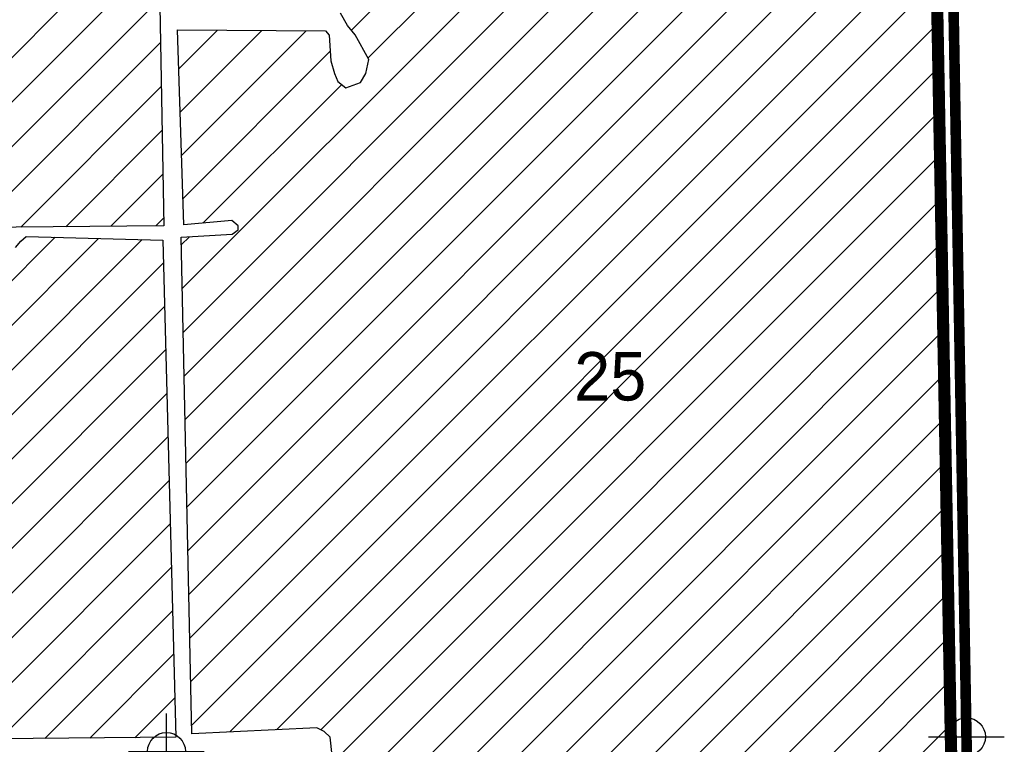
# Model space of a CAD drawing. Extents: x 192051 to 352051, y 710978 to 817615.
# Tile 37 of 85: x 278177 to 284683, y 732417 to 737202. Entities that reach past the tile are written whole.
import ezdxf
from ezdxf.enums import TextEntityAlignment as Align

# ---------------------------------------------------------------- set-up
doc = ezdxf.new("R2010")
doc.units = 0
doc.header["$LTSCALE"] = 800
doc.header["$PDMODE"] = 34
doc.header["$PDSIZE"] = 250
doc.linetypes.add('PHANTOM', pattern=[0])
doc.layers.get('0').update_dxf_attribs({"linetype": 'CONTINUOUS'})
for name, color, linetype in [('COUNTY', 15, 'PHANTOM'), ('SEC', 2, 'CONTINUOUS'), ('TEXT', 7, 'CONTINUOUS'), ('WETDBA', 11, 'CONTINUOUS'), ('WETFILL', 12, 'CONTINUOUS'), ('WSHEDS', 3, 'CONTINUOUS')]:
    doc.layers.add(name, color=color, linetype=linetype)

# ---------------------------------------------------------------- blocks, each defined once
blk = doc.blocks.new('*X')
at = {"color": 0}
for p, q in [((280368.4, 737132.8), (284200.3, 740964.8)), ((280479.3, 736949.1), (284202.9, 740672.7)), ((279250.7, 735425.8), (284205.6, 740380.7)), ((279256.9, 735137.3), (284208.2, 740088.6)), ((279263.1, 734848.8), (284210.9, 739796.6)), ((279269.2, 734560.3), (284213.5, 739504.5)), ((279275.4, 734271.7), (284216.1, 739212.5)), ((279281.6, 733983.2), (284218.8, 738920.4)), ((279287.7, 733694.7), (284221.4, 738628.4)), ((279293.9, 733406.2), (284224, 738336.3)), ((279300.1, 733117.7), (284226.7, 738044.3)), ((274285.3, 733112.5), (278948.9, 737776.2)), ((279306.3, 732829.2), (284230.7, 737753.6)), ((274121.2, 732653.8), (279096.7, 737629.3)), ((279312.4, 732540.6), (284236.1, 737464.3)), ((274252.4, 732490.3), (279102.1, 737340)), ((279565.1, 732498.6), (284241.4, 737175)), ((279228.3, 736876.8), (279484.7, 737133.2)), ((279237.6, 736591.5), (279777.4, 737131.3)), ((279247, 736306.1), (280070.2, 737129.3)), ((274476.9, 732420.1), (279107.4, 737050.7)), ((279256.3, 736020.8), (280229.2, 736993.7)), ((279874.5, 732513.3), (284246.8, 736885.7)), ((278183.5, 735832), (279112.8, 736761.3)), ((279388.1, 735857.9), (280304.6, 736774.3)), ((280167.7, 732511.9), (284252.2, 736596.4)), ((278481.1, 735834.9), (279118.2, 736472)), ((280246.2, 732295.7), (284257.6, 736307.1)), ((278778.6, 735837.8), (279123.5, 736182.7)), ((280250.7, 732005.5), (284263, 736017.8)), ((279076.2, 735840.6), (279128.9, 735893.3)), ((275071.7, 732425.5), (278411.4, 735765.2)), ((275369.1, 732428.2), (278698.3, 735757.5)), ((275666.4, 732430.9), (278985.3, 735749.7)), ((279244.5, 735714.3), (279299.1, 735768.9)), ((279343.5, 730803.6), (284268.4, 735728.5)), ((275963.8, 732433.6), (279126.1, 735595.9)), ((279350.8, 730516.2), (284273.8, 735439.2)), ((276261.2, 732436.3), (279133.6, 735308.7)), ((279358.1, 730228.8), (284279.2, 735149.9)), ((276558.6, 732439), (279141.1, 735021.5)), ((279365.4, 729941.4), (284284.5, 734860.6)), ((276856, 732441.7), (279148.6, 734734.3)), ((279372.7, 729654), (284289.9, 734571.3)), ((277153.4, 732444.4), (279156.1, 734447.1)), ((279379.9, 729366.6), (284295.3, 734282)), ((277450.8, 732447.1), (279163.6, 734159.9)), ((279387.2, 729079.2), (284300.7, 733992.7)), ((277748.2, 732449.8), (279171.1, 733872.7)), ((279394.5, 728791.8), (284306.1, 733703.4)), ((278045.6, 732452.5), (279178.6, 733585.5)), ((279401.8, 728504.4), (284311.5, 733414.1)), ((278343, 732455.3), (279186.1, 733298.4)), ((279669, 728476.9), (284316.9, 733124.8)), ((278640.4, 732458), (279193.6, 733011.2)), ((279969, 728482.3), (284322.2, 732835.5)), ((278937.8, 732460.7), (279201.1, 732724)), ((280890.4, 729109), (284327.6, 732546.2))]:
    blk.add_line(p, q, dxfattribs=at)

msp = doc.modelspace()

# ---------------------------------------------------------------- linework, layer by layer
at = {"layer": 'COUNTY', "color": 0, "const_width": 70}
msp.add_lwpolyline([(284041.6, 759049.7), (284105.1, 753743.9), (284169.1, 749516.2), (284185.1, 748458.1), (284304.7, 742770.1), (284322.5, 740043.2), (284336.6, 737878.2), (284432.6, 732466.7), (284447.1, 731773.9)], dxfattribs=at)
at = {"layer": 'SEC', "color": 0}
for p in [(284432.6, 732466.7), (279146.8, 732370)]:
    msp.add_point(p, dxfattribs=at)
at = {"layer": 'WETDBA', "color": 0}
for points in [[(277821.1, 737784.7), (279094, 737775.1), (279129.8, 735841.2), (277906.7, 735829.3)], [(280271.7, 732061.8), (280228, 732463.3), (280188.5, 732501), (280140.8, 732526), (279313.6, 732486.6), (279243.4, 735765.7), (279581.4, 735785.4), (279620.1, 735813.7), (279621, 735839.7), (279578.6, 735875.4), (279262, 735846.3), (279219.8, 737134.9), (280197.9, 737128.5), (280222.5, 737099.5), (280229.1, 736996.9), (280232, 736930.2), (280257.1, 736847), (280278.7, 736794.7), (280332.5, 736752.3), (280429.5, 736786.2), (280463.3, 736846.1), (280484.3, 736940.2), (280393.4, 737102.7), (280343.5, 737162.8), (280297.2, 737245.4)], [(278149.6, 735697), (278185.2, 735740), (278220.4, 735770.4), (279122.2, 735746), (279207.9, 732463.1), (274261.6, 732418.1)]]:
    msp.add_lwpolyline(points, dxfattribs=at)
at = {"layer": 'WSHEDS', "color": 0, "const_width": 80}
msp.add_lwpolyline([(277754.5, 749047.6), (277758.3, 748981.6), (277916.5, 747952.9), (279222.2, 746172.4), (281081.8, 744866.7), (281773.3, 744243.6), (283001.8, 743554.9), (283721.6, 743196.5), (284182.9, 742895.4), (284228, 737895.7), (284328.7, 732486.8), (284449.7, 727180.6)], dxfattribs=at)

# ---------------------------------------------------------------- block references
at = {"layer": 'WETFILL', "color": 0}
msp.add_blockref('*X', (0, 0), dxfattribs=at)
msp.add_blockref('*X', (0, 0), dxfattribs=at)
msp.add_blockref('*X', (0, 0), dxfattribs=at)
msp.add_blockref('*X', (0, 0), dxfattribs=at)
msp.add_blockref('*X', (0, 0), dxfattribs=at)
msp.add_blockref('*X', (0, 0), dxfattribs=at)
msp.add_blockref('*X', (0, 0), dxfattribs=at)
msp.add_blockref('*X', (0, 0), dxfattribs=at)
msp.add_blockref('*X', (0, 0), dxfattribs=at)
msp.add_blockref('*X', (0, 0), dxfattribs=at)
msp.add_blockref('*X', (0, 0), dxfattribs=at)
msp.add_blockref('*X', (0, 0), dxfattribs=at)
msp.add_blockref('*X', (0, 0), dxfattribs=at)
msp.add_blockref('*X', (0, 0), dxfattribs=at)
msp.add_blockref('*X', (0, 0), dxfattribs=at)
msp.add_blockref('*X', (0, 0), dxfattribs=at)
msp.add_blockref('*X', (0, 0), dxfattribs=at)
msp.add_blockref('*X', (0, 0), dxfattribs=at)
msp.add_blockref('*X', (0, 0), dxfattribs=at)
msp.add_blockref('*X', (0, 0), dxfattribs=at)
msp.add_blockref('*X', (0, 0), dxfattribs=at)
msp.add_blockref('*X', (0, 0), dxfattribs=at)
msp.add_blockref('*X', (0, 0), dxfattribs=at)
msp.add_blockref('*X', (0, 0), dxfattribs=at)
msp.add_blockref('*X', (0, 0), dxfattribs=at)
msp.add_blockref('*X', (0, 0), dxfattribs=at)
msp.add_blockref('*X', (0, 0), dxfattribs=at)
msp.add_blockref('*X', (0, 0), dxfattribs=at)
msp.add_blockref('*X', (0, 0), dxfattribs=at)
msp.add_blockref('*X', (0, 0), dxfattribs=at)
msp.add_blockref('*X', (0, 0), dxfattribs=at)
msp.add_blockref('*X', (0, 0), dxfattribs=at)
msp.add_blockref('*X', (0, 0), dxfattribs=at)
msp.add_blockref('*X', (0, 0), dxfattribs=at)
msp.add_blockref('*X', (0, 0), dxfattribs=at)
msp.add_blockref('*X', (0, 0), dxfattribs=at)
msp.add_blockref('*X', (0, 0), dxfattribs=at)
msp.add_blockref('*X', (0, 0), dxfattribs=at)
msp.add_blockref('*X', (0, 0), dxfattribs=at)
msp.add_blockref('*X', (0, 0), dxfattribs=at)
msp.add_blockref('*X', (0, 0), dxfattribs=at)
msp.add_blockref('*X', (0, 0), dxfattribs=at)
msp.add_blockref('*X', (0, 0), dxfattribs=at)
msp.add_blockref('*X', (0, 0), dxfattribs=at)
msp.add_blockref('*X', (0, 0), dxfattribs=at)
msp.add_blockref('*X', (0, 0), dxfattribs=at)
msp.add_blockref('*X', (0, 0), dxfattribs=at)
msp.add_blockref('*X', (0, 0), dxfattribs=at)
msp.add_blockref('*X', (0, 0), dxfattribs=at)
msp.add_blockref('*X', (0, 0), dxfattribs=at)
msp.add_blockref('*X', (0, 0), dxfattribs=at)
msp.add_blockref('*X', (0, 0), dxfattribs=at)
msp.add_blockref('*X', (0, 0), dxfattribs=at)
msp.add_blockref('*X', (0, 0), dxfattribs=at)
msp.add_blockref('*X', (0, 0), dxfattribs=at)
msp.add_blockref('*X', (0, 0), dxfattribs=at)
msp.add_blockref('*X', (0, 0), dxfattribs=at)
msp.add_blockref('*X', (0, 0), dxfattribs=at)
msp.add_blockref('*X', (0, 0), dxfattribs=at)
msp.add_blockref('*X', (0, 0), dxfattribs=at)
msp.add_blockref('*X', (0, 0), dxfattribs=at)
msp.add_blockref('*X', (0, 0), dxfattribs=at)
msp.add_blockref('*X', (0, 0), dxfattribs=at)
msp.add_blockref('*X', (0, 0), dxfattribs=at)
msp.add_blockref('*X', (0, 0), dxfattribs=at)
msp.add_blockref('*X', (0, 0), dxfattribs=at)
msp.add_blockref('*X', (0, 0), dxfattribs=at)
msp.add_blockref('*X', (0, 0), dxfattribs=at)
msp.add_blockref('*X', (0, 0), dxfattribs=at)
msp.add_blockref('*X', (0, 0), dxfattribs=at)
msp.add_blockref('*X', (0, 0), dxfattribs=at)
msp.add_blockref('*X', (0, 0), dxfattribs=at)
msp.add_blockref('*X', (0, 0), dxfattribs=at)
msp.add_blockref('*X', (0, 0), dxfattribs=at)
msp.add_blockref('*X', (0, 0), dxfattribs=at)
msp.add_blockref('*X', (0, 0), dxfattribs=at)
msp.add_blockref('*X', (0, 0), dxfattribs=at)
msp.add_blockref('*X', (0, 0), dxfattribs=at)
msp.add_blockref('*X', (0, 0), dxfattribs=at)
msp.add_blockref('*X', (0, 0), dxfattribs=at)
msp.add_blockref('*X', (0, 0), dxfattribs=at)
msp.add_blockref('*X', (0, 0), dxfattribs=at)
msp.add_blockref('*X', (0, 0), dxfattribs=at)
msp.add_blockref('*X', (0, 0), dxfattribs=at)
msp.add_blockref('*X', (0, 0), dxfattribs=at)
msp.add_blockref('*X', (0, 0), dxfattribs=at)
msp.add_blockref('*X', (0, 0), dxfattribs=at)
msp.add_blockref('*X', (0, 0), dxfattribs=at)
msp.add_blockref('*X', (0, 0), dxfattribs=at)
msp.add_blockref('*X', (0, 0), dxfattribs=at)
msp.add_blockref('*X', (0, 0), dxfattribs=at)
msp.add_blockref('*X', (0, 0), dxfattribs=at)
msp.add_blockref('*X', (0, 0), dxfattribs=at)
msp.add_blockref('*X', (0, 0), dxfattribs=at)
msp.add_blockref('*X', (0, 0), dxfattribs=at)
msp.add_blockref('*X', (0, 0), dxfattribs=at)
msp.add_blockref('*X', (0, 0), dxfattribs=at)
msp.add_blockref('*X', (0, 0), dxfattribs=at)
msp.add_blockref('*X', (0, 0), dxfattribs=at)
msp.add_blockref('*X', (0, 0), dxfattribs=at)

# ---------------------------------------------------------------- texts
at = {"layer": 'TEXT', "color": 0}
msp.add_text('25', height=320, dxfattribs=at).set_placement((282078.9, 734687.2), align=Align.CENTER)

doc.saveas('drawing.dxf')
